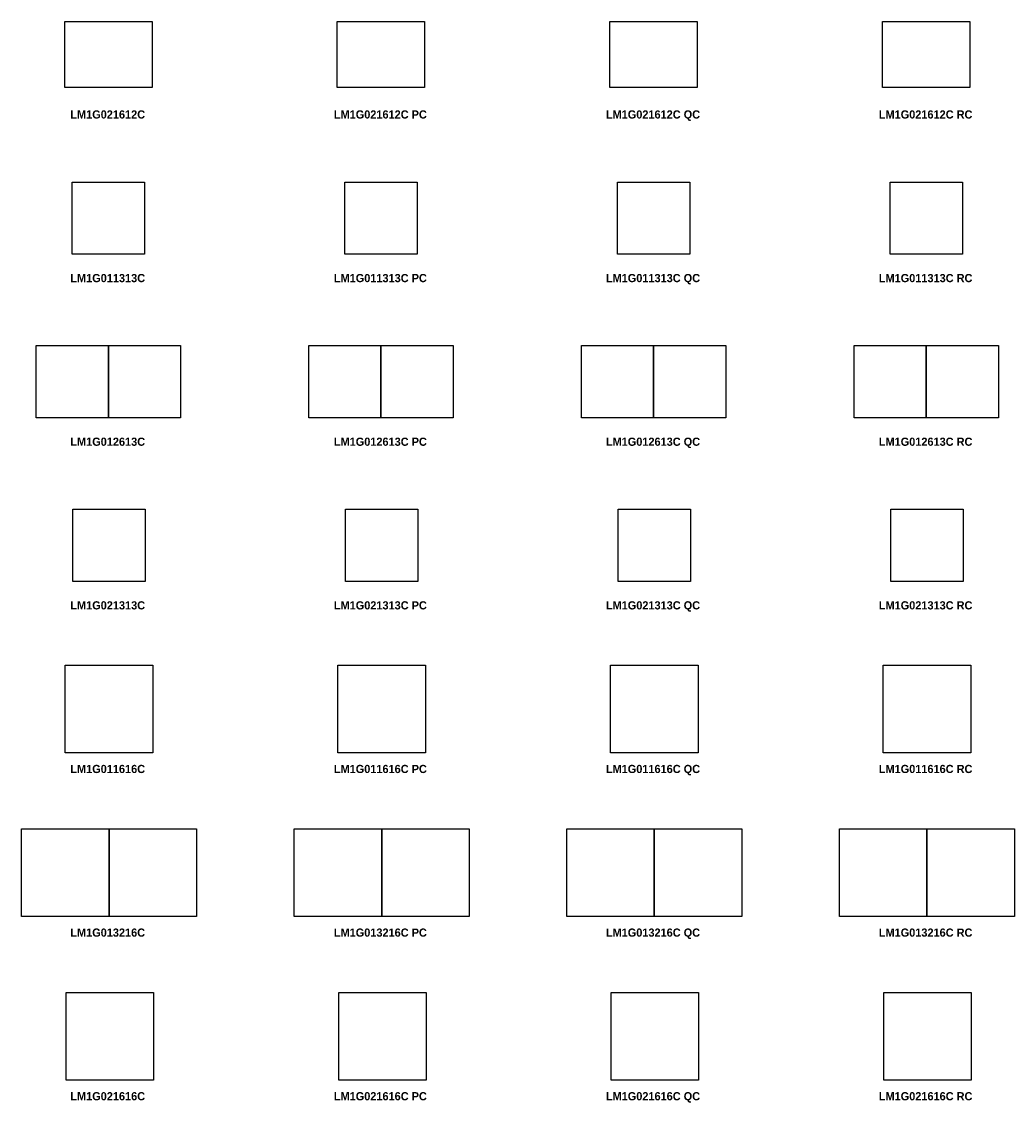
# Model space of a CAD drawing. Header units: metres. Extents: x 1 to 51.8, y -69.9 to 13.
# Tile 1 of 8: x 1 to 19.2, y -69.9 to -50.1. Entities that reach past the tile are written whole.
import ezdxf

# ---------------------------------------------------------------- set-up
doc = ezdxf.new("R2010")
doc.units = ezdxf.units.M
doc.header["$MEASUREMENT"] = 0
for name, color, linetype in [('72_AIX_INSERT', 7, 'Continuous'), ('72_AIX_LONGOMESAS_D2_ANY', 251, 'Continuous'), ('72_EGR_BASE_TEXT', 7, 'Continuous')]:
    doc.layers.add(name, color=color, linetype=linetype)
doc.styles.add('X3G_ENTITY_47C2E', font='Montserrat-Bold.ttf', dxfattribs={"height": 0.15})
doc.styles.add('X3G_ENTITY_4890A', font='Montserrat-Bold.ttf', dxfattribs={"height": 0.15})
doc.styles.add('X3G_ENTITY_48916', font='Montserrat-Bold.ttf', dxfattribs={"height": 0.15})
doc.styles.add('X3G_ENTITY_4A130', font='Montserrat-Bold.ttf', dxfattribs={"height": 0.15})
doc.styles.add('X3G_ENTITY_4A430', font='Montserrat-Bold.ttf', dxfattribs={"height": 0.15})
doc.styles.add('X3G_ENTITY_4A43B', font='Montserrat-Bold.ttf', dxfattribs={"height": 0.15})
doc.styles.add('X3G_ENTITY_4A4F1', font='Montserrat-Bold.ttf', dxfattribs={"height": 0.15})
doc.styles.add('X3G_ENTITY_4A4FB', font='Montserrat-Bold.ttf', dxfattribs={"height": 0.15})
doc.styles.add('X3G_ENTITY_4A4FC', font='Montserrat-Bold.ttf', dxfattribs={"height": 0.15})
doc.styles.add('X3G_ENTITY_4A50F', font='Montserrat-Bold.ttf', dxfattribs={"height": 0.15})
doc.styles.add('X3G_ENTITY_4A510', font='Montserrat-Bold.ttf', dxfattribs={"height": 0.15})
doc.styles.add('X3G_ENTITY_4A511', font='Montserrat-Bold.ttf', dxfattribs={"height": 0.15})
doc.styles.add('X3G_ENTITY_4A52D', font='Montserrat-Bold.ttf', dxfattribs={"height": 0.15})
doc.styles.add('X3G_ENTITY_4A52E', font='Montserrat-Bold.ttf', dxfattribs={"height": 0.15})
doc.styles.add('X3G_ENTITY_4A52F', font='Montserrat-Bold.ttf', dxfattribs={"height": 0.15})
doc.styles.add('X3G_ENTITY_4BA5B', font='Montserrat-Bold.ttf', dxfattribs={"height": 0.15})
doc.styles.add('X3G_ENTITY_4BA65', font='Montserrat-Bold.ttf', dxfattribs={"height": 0.15})
doc.styles.add('X3G_ENTITY_4BA6F', font='Montserrat-Bold.ttf', dxfattribs={"height": 0.15})
doc.styles.add('X3G_ENTITY_4BE45', font='Montserrat-Bold.ttf', dxfattribs={"height": 0.15})
doc.styles.add('X3G_ENTITY_4BE46', font='Montserrat-Bold.ttf', dxfattribs={"height": 0.15})
doc.styles.add('X3G_ENTITY_4BE47', font='Montserrat-Bold.ttf', dxfattribs={"height": 0.15})
doc.styles.add('X3G_ENTITY_4BE75', font='Montserrat-Bold.ttf', dxfattribs={"height": 0.15})
doc.styles.add('X3G_ENTITY_4BE76', font='Montserrat-Bold.ttf', dxfattribs={"height": 0.15})
doc.styles.add('X3G_ENTITY_4BE77', font='Montserrat-Bold.ttf', dxfattribs={"height": 0.15})
doc.styles.add('X3G_ENTITY_4BE78', font='Montserrat-Bold.ttf', dxfattribs={"height": 0.15})
doc.styles.add('X3G_ENTITY_4BE79', font='Montserrat-Bold.ttf', dxfattribs={"height": 0.15})
doc.styles.add('X3G_ENTITY_4BE7A', font='Montserrat-Bold.ttf', dxfattribs={"height": 0.15})

# ---------------------------------------------------------------- blocks, each defined once
blk = doc.blocks.new('72_AIX_LONGOMESAS_D2_LONGO')
at = {"layer": '72_AIX_LONGOMESAS_D2_ANY'}
blk.add_lwpolyline([(0, 0), (1, 0), (1, -1), (0, -1)], close=True, dxfattribs=at)
blk = doc.blocks.new('72aix_longomesas2738CF266591A4BA7B259C202B56DE091')
at = {"xscale": 1.6015, "yscale": 1.2061}
blk.add_blockref('72_AIX_LONGOMESAS_D2_LONGO', (0, 0), dxfattribs=at)
blk = doc.blocks.new('XCAD035B55D9A7BF6B7213EE4955A7EBFCB209')
at = {"color": 7}
blk.add_blockref('72aix_longomesas2738CF266591A4BA7B259C202B56DE091', (0, 0), dxfattribs=at)
blk = doc.blocks.new('72aix_longomesas27F51425363FE4D578482D896127269BF')
at = {"xscale": 1.6015, "yscale": 1.2061}
blk.add_blockref('72_AIX_LONGOMESAS_D2_LONGO', (0, 0), dxfattribs=at)
blk = doc.blocks.new('EDWGB8A42275BC0042E28F4A6C34AC6611E8')
at = {"color": 7}
blk.add_blockref('72aix_longomesas27F51425363FE4D578482D896127269BF', (0, 0), dxfattribs=at)
blk = doc.blocks.new('72aix_longomesas2ACA30B2294514CAD92057D188643C107')
at = {"xscale": 1.6015, "yscale": 1.2061}
blk.add_blockref('72_AIX_LONGOMESAS_D2_LONGO', (0, 0), dxfattribs=at)
blk = doc.blocks.new('XCAD035F6287A6052F5D3B969139702BB3BFDC')
at = {"color": 7}
blk.add_blockref('72aix_longomesas2ACA30B2294514CAD92057D188643C107', (0, 0), dxfattribs=at)
blk = doc.blocks.new('72aix_longomesas246A216D861554878BB471375BA1695D1')
at = {"xscale": 1.6015, "yscale": 1.2061}
blk.add_blockref('72_AIX_LONGOMESAS_D2_LONGO', (0, 0), dxfattribs=at)
blk = doc.blocks.new('XCAD0337F799681035937AB351F2D567A90165')
at = {"color": 7}
blk.add_blockref('72aix_longomesas246A216D861554878BB471375BA1695D1', (0, 0), dxfattribs=at)
blk = doc.blocks.new('72aix_longomesas244F35CF20A8749D08A9FBB9E9624A040')
at = {"xscale": 1.3246, "yscale": 1.3246}
blk.add_blockref('72_AIX_LONGOMESAS_D2_LONGO', (0, 0), dxfattribs=at)
blk = doc.blocks.new('XCAD031994B1DFE98F48F19DB6DDDC2038E3D4')
at = {"color": 7}
blk.add_blockref('72aix_longomesas244F35CF20A8749D08A9FBB9E9624A040', (0, 0), dxfattribs=at)
blk = doc.blocks.new('72aix_longomesas2FE95397B99F944A6A43F517285CB0EE7')
at = {"xscale": 1.3226, "yscale": 1.3245}
for p in [(0, 0), (1.3226, 0)]:
    blk.add_blockref('72_AIX_LONGOMESAS_D2_LONGO', p, dxfattribs=at)
blk = doc.blocks.new('XCAD034FA81281FF06291A33520EB0685FB485')
at = {"color": 7}
blk.add_blockref('72aix_longomesas2FE95397B99F944A6A43F517285CB0EE7', (0, 0), dxfattribs=at)
blk = doc.blocks.new('72aix_longomesas2F0088A06E5A147DD86F402D9B5BE7141')
at = {"xscale": 1.3226, "yscale": 1.3245}
blk.add_blockref('72_AIX_LONGOMESAS_D2_LONGO', (0, 0), dxfattribs=at)
blk = doc.blocks.new('XCAD03A3556A17A4A877C3B3CFF9AC432EDFFF')
at = {"color": 7}
blk.add_blockref('72aix_longomesas2F0088A06E5A147DD86F402D9B5BE7141', (0, 0), dxfattribs=at)
blk = doc.blocks.new('72aix_longomesas2A3B38605DC264378B83DA42952245966')
at = {"xscale": 1.3226, "yscale": 1.3245}
blk.add_blockref('72_AIX_LONGOMESAS_D2_LONGO', (0, 0), dxfattribs=at)
blk = doc.blocks.new('EDWGFD6140E2B3544DEA9848864D7E9D722B')
at = {"color": 7}
blk.add_blockref('72aix_longomesas2A3B38605DC264378B83DA42952245966', (0, 0), dxfattribs=at)
blk = doc.blocks.new('72aix_longomesas21A02D28D1D3C4503906CA9DF18CD4C02')
at = {"xscale": 1.3226, "yscale": 1.3245}
for p in [(0, 0), (1.3226, 0)]:
    blk.add_blockref('72_AIX_LONGOMESAS_D2_LONGO', p, dxfattribs=at)
blk = doc.blocks.new('EDWGA82FCA97CE1840C6AB8D4DF9AEEE103C')
at = {"color": 7}
blk.add_blockref('72aix_longomesas21A02D28D1D3C4503906CA9DF18CD4C02', (0, 0), dxfattribs=at)
blk = doc.blocks.new('72aix_longomesas2FE46DEE1875849A7850E7D3B1346FF36')
at = {"xscale": 1.3246, "yscale": 1.3246}
blk.add_blockref('72_AIX_LONGOMESAS_D2_LONGO', (0, 0), dxfattribs=at)
blk = doc.blocks.new('EDWG5492FC19115A4ECA9690D793FA1BA37C')
at = {"color": 7}
blk.add_blockref('72aix_longomesas2FE46DEE1875849A7850E7D3B1346FF36', (0, 0), dxfattribs=at)
blk = doc.blocks.new('72aix_longomesas29A75478C085F4A399E88667F97354E7A')
at = {"xscale": 1.3226, "yscale": 1.3245}
for p in [(0, 0), (1.3226, 0)]:
    blk.add_blockref('72_AIX_LONGOMESAS_D2_LONGO', p, dxfattribs=at)
blk = doc.blocks.new('XCAD03CC989D8DF3209786A8A7D731DCA9B879')
at = {"color": 7}
blk.add_blockref('72aix_longomesas29A75478C085F4A399E88667F97354E7A', (0, 0), dxfattribs=at)
blk = doc.blocks.new('72aix_longomesas2C032A7241FD146A789AE6835E1AA5994')
at = {"xscale": 1.3246, "yscale": 1.3246}
blk.add_blockref('72_AIX_LONGOMESAS_D2_LONGO', (0, 0), dxfattribs=at)
blk = doc.blocks.new('XCAD03A7B8166086FE2DC28E92D6D63EBDC8C0')
at = {"color": 7}
blk.add_blockref('72aix_longomesas2C032A7241FD146A789AE6835E1AA5994', (0, 0), dxfattribs=at)
blk = doc.blocks.new('72aix_longomesas2BC748580346B47F7AF298B7D5CECD565')
at = {"xscale": 1.3226, "yscale": 1.3245}
blk.add_blockref('72_AIX_LONGOMESAS_D2_LONGO', (0, 0), dxfattribs=at)
blk = doc.blocks.new('XCAD035C10594A5AED721DA7F161BED8E8003C')
at = {"color": 7}
blk.add_blockref('72aix_longomesas2BC748580346B47F7AF298B7D5CECD565', (0, 0), dxfattribs=at)
blk = doc.blocks.new('72aix_longomesas2015D148547834D4A93B8BE804F35BB96')
at = {"xscale": 1.3226, "yscale": 1.3245}
blk.add_blockref('72_AIX_LONGOMESAS_D2_LONGO', (0, 0), dxfattribs=at)
blk = doc.blocks.new('XCAD0375E4C01BA11D15C5BAC83D263D83322E')
at = {"color": 7}
blk.add_blockref('72aix_longomesas2015D148547834D4A93B8BE804F35BB96', (0, 0), dxfattribs=at)
blk = doc.blocks.new('72aix_longomesas26DBC183DA44E443899C0D1A63BD99DEE')
at = {"xscale": 1.3226, "yscale": 1.3245}
for p in [(0, 0), (1.3226, 0)]:
    blk.add_blockref('72_AIX_LONGOMESAS_D2_LONGO', p, dxfattribs=at)
blk = doc.blocks.new('XCAD03550C1C2B32C6EA6FAD4B52198294F785')
at = {"color": 7}
blk.add_blockref('72aix_longomesas26DBC183DA44E443899C0D1A63BD99DEE', (0, 0), dxfattribs=at)
blk = doc.blocks.new('72aix_longomesas2368CDCBBC9DA4E5181C036904EE85E35')
at = {"xscale": 1.3246, "yscale": 1.3246}
blk.add_blockref('72_AIX_LONGOMESAS_D2_LONGO', (0, 0), dxfattribs=at)
blk = doc.blocks.new('XCAD03F5FEAC8F4DCD4A8766FE0CD808C5863F')
at = {"color": 7}
blk.add_blockref('72aix_longomesas2368CDCBBC9DA4E5181C036904EE85E35', (0, 0), dxfattribs=at)
blk = doc.blocks.new('72aix_longomesas25BC1AA821B7548F1ABA2B16CCA208EF0')
at = {"xscale": 1.6061, "yscale": 1.6061}
blk.add_blockref('72_AIX_LONGOMESAS_D2_LONGO', (0, 0), dxfattribs=at)
blk = doc.blocks.new('XCAD0345877822462512A0BD2933E27CB15F23')
at = {"color": 7}
blk.add_blockref('72aix_longomesas25BC1AA821B7548F1ABA2B16CCA208EF0', (0, 0), dxfattribs=at)
blk = doc.blocks.new('72aix_longomesas282110B854E9148DF8F4C91C07F97C0F2')
at = {"xscale": 1.6035, "yscale": 1.6061}
for p in [(0, 0), (1.6035, 0)]:
    blk.add_blockref('72_AIX_LONGOMESAS_D2_LONGO', p, dxfattribs=at)
blk = doc.blocks.new('XCAD03A40A4C181B4F7AB93EF20BDC1123A18D')
at = {"color": 7}
blk.add_blockref('72aix_longomesas282110B854E9148DF8F4C91C07F97C0F2', (0, 0), dxfattribs=at)
blk = doc.blocks.new('72aix_longomesas256C3225CA2054D77919DA3C757DCA958')
at = {"xscale": 1.6015, "yscale": 1.6061}
blk.add_blockref('72_AIX_LONGOMESAS_D2_LONGO', (0, 0), dxfattribs=at)
blk = doc.blocks.new('XCAD032B5A376B748186728846B6E81FC4D594')
at = {"color": 7}
blk.add_blockref('72aix_longomesas256C3225CA2054D77919DA3C757DCA958', (0, 0), dxfattribs=at)
blk = doc.blocks.new('72aix_longomesas2B6DBA443B3A5409F8EE8939C8846642A')
at = {"xscale": 1.6015, "yscale": 1.6061}
blk.add_blockref('72_AIX_LONGOMESAS_D2_LONGO', (0, 0), dxfattribs=at)
blk = doc.blocks.new('EDWGAEAEB4610156404A95CA0587ECEEF571')
at = {"color": 7}
blk.add_blockref('72aix_longomesas2B6DBA443B3A5409F8EE8939C8846642A', (0, 0), dxfattribs=at)
blk = doc.blocks.new('72aix_longomesas2924EF7583C6F4919933EE511F4484715')
at = {"xscale": 1.6061, "yscale": 1.6061}
blk.add_blockref('72_AIX_LONGOMESAS_D2_LONGO', (0, 0), dxfattribs=at)
blk = doc.blocks.new('EDWG165BB38678E14060BE0AAED36EE1B9F8')
at = {"color": 7}
blk.add_blockref('72aix_longomesas2924EF7583C6F4919933EE511F4484715', (0, 0), dxfattribs=at)
blk = doc.blocks.new('72aix_longomesas2DFD9585F5BE64E56BBE944EF3078949E')
at = {"xscale": 1.6035, "yscale": 1.6061}
for p in [(0, 0), (1.6035, 0)]:
    blk.add_blockref('72_AIX_LONGOMESAS_D2_LONGO', p, dxfattribs=at)
blk = doc.blocks.new('EDWGEA479D96AACC4970B5563CF03DC36444')
at = {"color": 7}
blk.add_blockref('72aix_longomesas2DFD9585F5BE64E56BBE944EF3078949E', (0, 0), dxfattribs=at)
blk = doc.blocks.new('72aix_longomesas26C67C26FCBB94FBF8298D04201E7334D')
at = {"xscale": 1.6035, "yscale": 1.6061}
for p in [(0, 0), (1.6035, 0)]:
    blk.add_blockref('72_AIX_LONGOMESAS_D2_LONGO', p, dxfattribs=at)
blk = doc.blocks.new('XCAD03E71116A68F17D06F251D2091D6778049')
at = {"color": 7}
blk.add_blockref('72aix_longomesas26C67C26FCBB94FBF8298D04201E7334D', (0, 0), dxfattribs=at)
blk = doc.blocks.new('72aix_longomesas295458B8504FB42AD8E756EDFC7D79DF4')
at = {"xscale": 1.6015, "yscale": 1.6061}
blk.add_blockref('72_AIX_LONGOMESAS_D2_LONGO', (0, 0), dxfattribs=at)
blk = doc.blocks.new('XCAD03CA9F7DAAF070DD6564F4A7BA0A4D0C9A')
at = {"color": 7}
blk.add_blockref('72aix_longomesas295458B8504FB42AD8E756EDFC7D79DF4', (0, 0), dxfattribs=at)
blk = doc.blocks.new('72aix_longomesas270940372A7A44024A874F9DE4942C78D')
at = {"xscale": 1.6061, "yscale": 1.6061}
blk.add_blockref('72_AIX_LONGOMESAS_D2_LONGO', (0, 0), dxfattribs=at)
blk = doc.blocks.new('XCAD037543AA12CF452BD2FA560234000AA790')
at = {"color": 7}
blk.add_blockref('72aix_longomesas270940372A7A44024A874F9DE4942C78D', (0, 0), dxfattribs=at)
blk = doc.blocks.new('72aix_longomesas29A04734634A442F98D9E1AEF6F9E83B8')
at = {"xscale": 1.6015, "yscale": 1.6061}
blk.add_blockref('72_AIX_LONGOMESAS_D2_LONGO', (0, 0), dxfattribs=at)
blk = doc.blocks.new('XCAD03B9B2115739A174F9BA41C69521300847')
at = {"color": 7}
blk.add_blockref('72aix_longomesas29A04734634A442F98D9E1AEF6F9E83B8', (0, 0), dxfattribs=at)
blk = doc.blocks.new('72aix_longomesas275AABD5E562149C99A6DC49A5B02658E')
at = {"xscale": 1.6061, "yscale": 1.6061}
blk.add_blockref('72_AIX_LONGOMESAS_D2_LONGO', (0, 0), dxfattribs=at)
blk = doc.blocks.new('XCAD0343D42F66BA68BE2D9D07DE7AE4ADF034')
at = {"color": 7}
blk.add_blockref('72aix_longomesas275AABD5E562149C99A6DC49A5B02658E', (0, 0), dxfattribs=at)
blk = doc.blocks.new('72aix_longomesas2EF29CF185ABA4EBF8CE038D672375B1E')
at = {"xscale": 1.6035, "yscale": 1.6061}
for p in [(0, 0), (1.6035, 0)]:
    blk.add_blockref('72_AIX_LONGOMESAS_D2_LONGO', p, dxfattribs=at)
blk = doc.blocks.new('XCAD0320943BB35B13B38CA274DACFDA618F8B')
at = {"color": 7}
blk.add_blockref('72aix_longomesas2EF29CF185ABA4EBF8CE038D672375B1E', (0, 0), dxfattribs=at)

msp = doc.modelspace()

# ---------------------------------------------------------------- block references
at = {"layer": '72_AIX_INSERT'}
for name, p in [('XCAD035B55D9A7BF6B7213EE4955A7EBFCB209', (1.805, -50.125)), ('EDWGB8A42275BC0042E28F4A6C34AC6611E8', (6.805, -50.125)), ('XCAD035F6287A6052F5D3B969139702BB3BFDC', (11.805, -50.125)), ('XCAD0337F799681035937AB351F2D567A90165', (16.805, -50.125)), ('XCAD031994B1DFE98F48F19DB6DDDC2038E3D4', (1.944, -53.066)), ('EDWG5492FC19115A4ECA9690D793FA1BA37C', (6.944, -53.066)), ('XCAD03A7B8166086FE2DC28E92D6D63EBDC8C0', (11.944, -53.066)), ('XCAD03F5FEAC8F4DCD4A8766FE0CD808C5863F', (16.944, -53.066)), ('XCAD034FA81281FF06291A33520EB0685FB485', (1.283, -56.066)), ('EDWGA82FCA97CE1840C6AB8D4DF9AEEE103C', (6.283, -56.066)), ('XCAD03CC989D8DF3209786A8A7D731DCA9B879', (11.283, -56.066)), ('XCAD03550C1C2B32C6EA6FAD4B52198294F785', (16.283, -56.066)), ('XCAD03A3556A17A4A877C3B3CFF9AC432EDFFF', (1.957, -59.066)), ('EDWGFD6140E2B3544DEA9848864D7E9D722B', (6.957, -59.066)), ('XCAD035C10594A5AED721DA7F161BED8E8003C', (11.957, -59.066)), ('XCAD0375E4C01BA11D15C5BAC83D263D83322E', (16.957, -59.066)), ('XCAD0345877822462512A0BD2933E27CB15F23', (1.815, -61.925)), ('EDWG165BB38678E14060BE0AAED36EE1B9F8', (6.815, -61.925)), ('XCAD037543AA12CF452BD2FA560234000AA790', (11.815, -61.925)), ('XCAD0343D42F66BA68BE2D9D07DE7AE4ADF034', (16.815, -61.925)), ('XCAD03A40A4C181B4F7AB93EF20BDC1123A18D', (1.015, -64.925)), ('EDWGEA479D96AACC4970B5563CF03DC36444', (6.015, -64.925)), ('XCAD03E71116A68F17D06F251D2091D6778049', (11.015, -64.925)), ('XCAD0320943BB35B13B38CA274DACFDA618F8B', (16.015, -64.925)), ('XCAD032B5A376B748186728846B6E81FC4D594', (1.83, -67.925)), ('EDWGAEAEB4610156404A95CA0587ECEEF571', (6.83, -67.925)), ('XCAD03CA9F7DAAF070DD6564F4A7BA0A4D0C9A', (11.83, -67.925)), ('XCAD03B9B2115739A174F9BA41C69521300847', (16.83, -67.925))]:
    msp.add_blockref(name, p, dxfattribs=at)

# ---------------------------------------------------------------- texts
at = {"layer": '72_EGR_BASE_TEXT', "color": 1, "true_color": 0xff0000, "char_height": 0.15, "attachment_point": 2}
for s, insert, style in [('LM1G021612C', (2.594, -51.752), 'X3G_ENTITY_47C2E'), ('LM1G021612C PC', (7.594, -51.752), 'X3G_ENTITY_4890A'), ('LM1G021612C QC', (12.594, -51.752), 'X3G_ENTITY_48916'), ('LM1G021612C RC', (17.594, -51.752), 'X3G_ENTITY_47C2E'), ('LM1G011313C', (2.594, -54.752), 'X3G_ENTITY_4A130'), ('LM1G011313C PC', (7.594, -54.752), 'X3G_ENTITY_4A4F1'), ('LM1G011313C QC', (12.594, -54.752), 'X3G_ENTITY_4A50F'), ('LM1G011313C RC', (17.594, -54.752), 'X3G_ENTITY_4A52E'), ('LM1G012613C', (2.594, -57.752), 'X3G_ENTITY_4A430'), ('LM1G012613C PC', (7.594, -57.752), 'X3G_ENTITY_4A4FB'), ('LM1G012613C QC', (12.594, -57.752), 'X3G_ENTITY_4A510'), ('LM1G012613C RC', (17.594, -57.752), 'X3G_ENTITY_4A52D'), ('LM1G021313C', (2.594, -60.752), 'X3G_ENTITY_4A43B'), ('LM1G021313C PC', (7.594, -60.752), 'X3G_ENTITY_4A4FC'), ('LM1G021313C QC', (12.594, -60.752), 'X3G_ENTITY_4A511'), ('LM1G021313C RC', (17.594, -60.752), 'X3G_ENTITY_4A52F'), ('LM1G011616C', (2.594, -63.752), 'X3G_ENTITY_4BA5B'), ('LM1G011616C PC', (7.594, -63.752), 'X3G_ENTITY_4BE45'), ('LM1G011616C QC', (12.594, -63.752), 'X3G_ENTITY_4BE76'), ('LM1G011616C RC', (17.594, -63.752), 'X3G_ENTITY_4BE7A'), ('LM1G013216C', (2.594, -66.752), 'X3G_ENTITY_4BA65'), ('LM1G013216C PC', (7.594, -66.752), 'X3G_ENTITY_4BE46'), ('LM1G013216C QC', (12.594, -66.752), 'X3G_ENTITY_4BE75'), ('LM1G013216C RC', (17.594, -66.752), 'X3G_ENTITY_4BE78'), ('LM1G021616C', (2.594, -69.752), 'X3G_ENTITY_4BA6F'), ('LM1G021616C PC', (7.594, -69.752), 'X3G_ENTITY_4BE47'), ('LM1G021616C QC', (12.594, -69.752), 'X3G_ENTITY_4BE77'), ('LM1G021616C RC', (17.594, -69.752), 'X3G_ENTITY_4BE79')]:
    msp.add_mtext(s, dxfattribs=dict(at, insert=insert, style=style))

doc.saveas('drawing.dxf')
